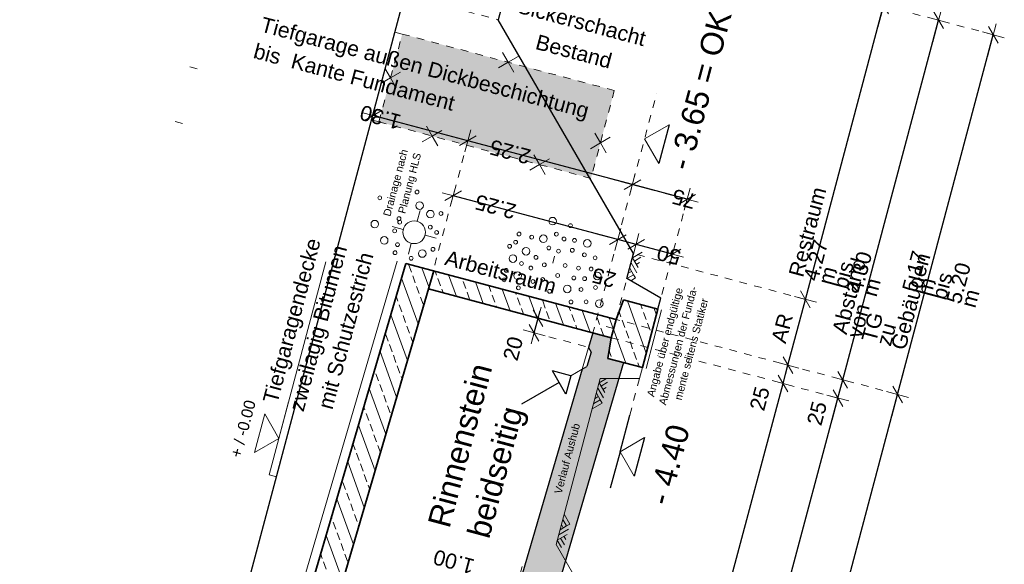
# Model space of a CAD drawing. Header units: metres. Extents: x 4462371 to 4462630, y 5328161 to 5328403.
# Tile 149 of 152: x 4462460 to 4462473, y 5328380 to 5328387. Entities that reach past the tile are written whole.
import ezdxf

# ---------------------------------------------------------------- set-up
doc = ezdxf.new("R2010")
doc.units = ezdxf.units.M
doc.header["$PDMODE"] = 65
for name, pattern in [('AUSGEZOGEN', [0]), ('PUNKT2_S9', [0.1, 0, -0.1]), ('VERDECKT2_S2', [0.15, 0.1, -0.05])]:
    doc.linetypes.add(name, pattern=pattern)
for name, color, linetype, lineweight in [('Maßlinie_Allgemein', 7, 'AUSGEZOGEN', 13), ('Schraffur', 7, 'AUSGEZOGEN', 158), ('Standard', 7, 'AUSGEZOGEN', 13)]:
    doc.layers.add(name, color=color, linetype=linetype, lineweight=lineweight)
doc.styles.add('ARIAL', font='ARIAL.TTF')
doc.dimstyles.new('_DIMSTYLE_14', dxfattribs={"dimtxt": 0.2, "dimasz": 0.3, "dimexe": 0, "dimexo": 0, "dimgap": 0.1, "dimtad": 2, "dimdec": 1, "dimlfac": 100, "dimrnd": 1, "dimzin": 4, "dimdsep": 46, "dimtxsty": 'ARIAL', "dimblk1": 'ALL_ML_STRICH', "dimblk2": 'ALL_ML_STRICH', "dimsah": 1, "dimcen": 0, "dimclrd": 7, "dimclre": 7, "dimclrt": 7, "dimadec": 0, "dimazin": 0, "dimtfac": 1, "dimtdec": 0, "dimtix": 1, "dimtmove": 2, "dimatfit": 3, "dimfxl": 0, "dimtvp": 1.2, "dimtzin": 0, "dimlwd": 0, "dimlwe": 13, "dimarcsym": 0})
doc.dimstyles.new('_DIMSTYLE_20', dxfattribs={"dimtxt": 0.2, "dimasz": 0.3, "dimexe": 0, "dimexo": 0, "dimgap": 0.1, "dimtad": 2, "dimdec": 1, "dimlfac": 100, "dimrnd": 0.5, "dimzin": 4, "dimdsep": 46, "dimtxsty": 'ARIAL', "dimblk1": 'ALL_ML_STRICH', "dimblk2": 'ALL_ML_STRICH', "dimsah": 1, "dimcen": 0, "dimclrd": 7, "dimclre": 7, "dimclrt": 7, "dimadec": 0, "dimazin": 0, "dimtfac": 1, "dimtdec": 0, "dimtix": 1, "dimtmove": 2, "dimatfit": 3, "dimfxl": 0, "dimtvp": 1.2, "dimtzin": 0, "dimlwd": 0, "dimlwe": 13, "dimarcsym": 0})
doc.dimstyles.new('_DIMSTYLE_21', dxfattribs={"dimtxt": 0.2, "dimasz": 0.3, "dimexe": 0, "dimexo": 0, "dimgap": 0.1, "dimtad": 2, "dimdec": 1, "dimlfac": 100, "dimrnd": 0.5, "dimzin": 4, "dimdsep": 46, "dimtxsty": 'ARIAL', "dimblk1": 'ALL_ML_STRICH', "dimblk2": 'ALL_ML_STRICH', "dimsah": 1, "dimcen": 0, "dimclrd": 7, "dimclre": 7, "dimclrt": 7, "dimadec": 0, "dimazin": 0, "dimtfac": 1, "dimtdec": 0, "dimtix": 1, "dimtmove": 2, "dimatfit": 3, "dimfxl": 0, "dimtzin": 0, "dimlwd": 0, "dimlwe": 13, "dimarcsym": 0})
doc.dimstyles.new('_DIMSTYLE_3', dxfattribs={"dimtxt": 0.2, "dimasz": 0.3, "dimexe": 0, "dimexo": 0, "dimgap": 0.1, "dimtad": 2, "dimrnd": 0.005, "dimzin": 4, "dimdsep": 46, "dimtxsty": 'ARIAL', "dimblk1": 'ALL_ML_STRICH', "dimblk2": 'ALL_ML_STRICH', "dimsah": 1, "dimcen": 0, "dimclrd": 7, "dimclre": 7, "dimclrt": 7, "dimadec": 0, "dimazin": 0, "dimtfac": 1, "dimtdec": 0, "dimtix": 1, "dimtmove": 2, "dimatfit": 3, "dimfxl": 0, "dimtzin": 0, "dimlwd": 0, "dimlwe": 13, "dimarcsym": 0})
doc.dimstyles.new('_DIMSTYLE_8', dxfattribs={"dimtxt": 0.2, "dimasz": 0.3, "dimexe": 0, "dimexo": 0, "dimgap": 0.1, "dimtad": 2, "dimdec": 3, "dimrnd": 0.005, "dimzin": 4, "dimdsep": 46, "dimtxsty": 'ARIAL', "dimblk1": 'ALL_ML_STRICH', "dimblk2": 'ALL_ML_STRICH', "dimsah": 1, "dimcen": 0, "dimclrd": 7, "dimclre": 7, "dimclrt": 7, "dimadec": 0, "dimazin": 0, "dimtfac": 1, "dimtdec": 0, "dimtix": 1, "dimtmove": 2, "dimatfit": 3, "dimfxl": 0, "dimtzin": 0, "dimlwd": 0, "dimlwe": 13, "dimarcsym": 0})
pattern_1 = [(110, (0, 0), (-0.281907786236, -0.102606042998), []), (110, (-0.14095, -0.0513), (-0.281907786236, -0.102606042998), [0.1, -0.05])]

# ---------------------------------------------------------------- blocks, each defined once
blk = doc.blocks.new('ALL_ML_STRICH')
at = {"color": 0, "linetype": 'ByBlock', "lineweight": -2}
for p, q in [((0, -0.5), (0, 0.5)), ((-1, 0), (0.5, 0)), ((-0.3, -0.3), (0.3, 0.3))]:
    blk.add_line(p, q, dxfattribs=at)
blk = doc.blocks.new('*D404')
at = {"layer": 'DEFPOINTS', "color": 7, "linetype": 'AUSGEZOGEN', "lineweight": 13}
for p in [(4462467.99, 5328383.012), (4462463.872, 5328367.551), (4462466.481, 5328366.856)]:
    blk.add_point(p, dxfattribs=at)
at = {"layer": 'Maßlinie_Allgemein', "color": 7, "linetype": 'AUSGEZOGEN', "lineweight": -2}
for p, q in [((4462466.481, 5328366.856), (4462470.599, 5328382.317)), ((4462470.599, 5328382.317), (4462470.599, 5328382.317)), ((4462466.481, 5328366.856), (4462466.481, 5328366.856))]:
    blk.add_line(p, q, dxfattribs=at)
at = {"layer": 'Maßlinie_Allgemein', "color": 7, "linetype": 'AUSGEZOGEN', "lineweight": 13, "xscale": 0.3, "yscale": 0.3, "zscale": 0.3}
for p, rotation in [((4462470.599, 5328382.317), 75.08618496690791), ((4462466.481, 5328366.856), 255.0861849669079)]:
    blk.add_blockref('ALL_ML_STRICH', p, dxfattribs=dict(at, rotation=rotation))
at = {"layer": 'Maßlinie_Allgemein', "color": 7, "linetype": 'AUSGEZOGEN', "lineweight": 13, "insert": (4462468.346, 5328374.645), "char_height": 0.2, "width": 1, "attachment_point": 5, "rotation": 75.0862, "style": 'ARIAL'}
blk.add_mtext('\\A1;{\\A1;{16.00\\H0.132000;\\S^ ;}}', dxfattribs=at)
blk = doc.blocks.new('*D405')
at = {"layer": 'DEFPOINTS', "color": 7, "linetype": 'AUSGEZOGEN', "lineweight": 13}
for p in [(4462468.055, 5328383.253), (4462467.99, 5328383.012), (4462470.599, 5328382.317)]:
    blk.add_point(p, dxfattribs=at)
at = {"layer": 'Maßlinie_Allgemein', "color": 7, "linetype": 'AUSGEZOGEN', "lineweight": -2}
for p, q in [((4462470.599, 5328382.317), (4462470.664, 5328382.558)), ((4462470.664, 5328382.558), (4462470.664, 5328382.558)), ((4462470.599, 5328382.317), (4462470.599, 5328382.317))]:
    blk.add_line(p, q, dxfattribs=at)
at = {"layer": 'Maßlinie_Allgemein', "color": 7, "linetype": 'AUSGEZOGEN', "lineweight": 13, "xscale": 0.3, "yscale": 0.3, "zscale": 0.3}
for p, rotation in [((4462470.664, 5328382.558), 75.08618496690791), ((4462470.599, 5328382.317), 255.0861849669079)]:
    blk.add_blockref('ALL_ML_STRICH', p, dxfattribs=dict(at, rotation=rotation))
at = {"layer": 'Maßlinie_Allgemein', "color": 7, "linetype": 'AUSGEZOGEN', "lineweight": 13, "insert": (4462470.323, 5328382.115), "char_height": 0.2, "width": 0.8, "attachment_point": 5, "rotation": 75.0862, "style": 'ARIAL'}
blk.add_mtext('\\A1;{\\A1;{25\\H0.132000;\\S^ ;}}', dxfattribs=at)
blk = doc.blocks.new('*D406')
at = {"layer": 'DEFPOINTS', "color": 7, "linetype": 'AUSGEZOGEN', "lineweight": 13}
for p in [(4462466.736, 5328388.691), (4462468.055, 5328383.253), (4462470.664, 5328382.558)]:
    blk.add_point(p, dxfattribs=at)
at = {"layer": 'Maßlinie_Allgemein', "color": 7, "linetype": 'AUSGEZOGEN', "lineweight": -2}
for p, q in [((4462470.664, 5328382.558), (4462471.929, 5328387.308)), ((4462471.929, 5328387.308), (4462471.929, 5328387.308)), ((4462470.664, 5328382.558), (4462470.664, 5328382.558))]:
    blk.add_line(p, q, dxfattribs=at)
at = {"layer": 'Maßlinie_Allgemein', "color": 7, "linetype": 'AUSGEZOGEN', "lineweight": 13, "xscale": 0.3, "yscale": 0.3, "zscale": 0.3}
for p, rotation in [((4462471.929, 5328387.308), 75.08618496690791), ((4462470.664, 5328382.558), 255.0861849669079)]:
    blk.add_blockref('ALL_ML_STRICH', p, dxfattribs=dict(at, rotation=rotation))
at = {"layer": 'Maßlinie_Allgemein', "color": 7, "linetype": 'AUSGEZOGEN', "lineweight": 13, "insert": (4462470.52, 5328383.197), "char_height": 0.2, "width": 0.01, "attachment_point": 1, "rotation": 75.0862, "line_spacing_factor": 0.60241, "style": 'ARIAL'}
blk.add_mtext('Abstand von TG zu Gebäuden', dxfattribs=at)
blk = doc.blocks.new('*D407')
at = {"layer": 'DEFPOINTS', "color": 7, "linetype": 'AUSGEZOGEN', "lineweight": 13}
for p in [(4462466.586, 5328383.179), (4462467.362, 5328383.179), (4462467.306, 5328382.987)]:
    blk.add_point(p, dxfattribs=at)
at = {"layer": 'Maßlinie_Allgemein', "color": 7, "linetype": 'AUSGEZOGEN', "lineweight": -2}
for p, q in [((4462466.586, 5328383.179), (4462466.638, 5328383.372)), ((4462466.638, 5328383.372), (4462466.638, 5328383.372)), ((4462466.586, 5328383.179), (4462466.586, 5328383.179))]:
    blk.add_line(p, q, dxfattribs=at)
at = {"layer": 'Maßlinie_Allgemein', "color": 7, "linetype": 'AUSGEZOGEN', "lineweight": 13, "xscale": 0.3, "yscale": 0.3, "zscale": 0.3}
for p, rotation in [((4462466.638, 5328383.372), 75.0861850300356), ((4462466.586, 5328383.179), 255.0861850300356)]:
    blk.add_blockref('ALL_ML_STRICH', p, dxfattribs=dict(at, rotation=rotation))
at = {"layer": 'Maßlinie_Allgemein', "color": 7, "linetype": 'AUSGEZOGEN', "lineweight": 13, "insert": (4462466.308, 5328382.971), "char_height": 0.2, "width": 0.8, "attachment_point": 5, "rotation": 75.0862, "style": 'ARIAL'}
blk.add_mtext('\\A1;{\\A1;{20\\H0.132000;\\S^ ;}}', dxfattribs=at)
blk = doc.blocks.new('*D432')
at = {"layer": 'DEFPOINTS', "color": 7, "linetype": 'AUSGEZOGEN', "lineweight": 13}
for p in [(4462467.354, 5328379.688), (4462467.161, 5328378.964), (4462466.124, 5328378.955)]:
    blk.add_point(p, dxfattribs=at)
at = {"layer": 'Maßlinie_Allgemein', "color": 7, "linetype": 'AUSGEZOGEN', "lineweight": -2}
for p, q in [((4462466.387, 5328379.946), (4462466.387, 5328379.946)), ((4462467.354, 5328379.688), (4462466.387, 5328379.946)), ((4462467.354, 5328379.688), (4462467.354, 5328379.688))]:
    blk.add_line(p, q, dxfattribs=at)
at = {"layer": 'Maßlinie_Allgemein', "color": 7, "linetype": 'AUSGEZOGEN', "lineweight": 13, "xscale": 0.3, "yscale": 0.3, "zscale": 0.3}
for p, rotation in [((4462466.387, 5328379.946), 165.0861896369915), ((4462467.354, 5328379.688), 345.0861896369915)]:
    blk.add_blockref('ALL_ML_STRICH', p, dxfattribs=dict(at, rotation=rotation))
at = {"layer": 'Maßlinie_Allgemein', "color": 7, "linetype": 'AUSGEZOGEN', "lineweight": 13, "insert": (4462465.525, 5328380.155), "char_height": 0.2, "width": 0.8, "attachment_point": 5, "rotation": 165.0862, "style": 'ARIAL'}
blk.add_mtext('\\A1;{\\A1;{1.00\\H0.132000;\\S^ ;}}', dxfattribs=at)
blk = doc.blocks.new('*D625')
at = {"layer": 'DEFPOINTS', "color": 7, "linetype": 'AUSGEZOGEN', "lineweight": 13}
for p in [(4462468.055, 5328383.253), (4462463.808, 5328367.309), (4462467.142, 5328366.421)]:
    blk.add_point(p, dxfattribs=at)
at = {"layer": 'Maßlinie_Allgemein', "color": 7, "linetype": 'AUSGEZOGEN', "lineweight": -2}
for p, q in [((4462467.142, 5328366.421), (4462471.388, 5328382.365)), ((4462471.388, 5328382.365), (4462471.388, 5328382.365)), ((4462467.142, 5328366.421), (4462467.142, 5328366.421))]:
    blk.add_line(p, q, dxfattribs=at)
at = {"layer": 'Maßlinie_Allgemein', "color": 7, "linetype": 'AUSGEZOGEN', "lineweight": 13, "xscale": 0.3, "yscale": 0.3, "zscale": 0.3}
for p, rotation in [((4462471.388, 5328382.365), 75.08618496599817), ((4462467.142, 5328366.421), 255.0861849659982)]:
    blk.add_blockref('ALL_ML_STRICH', p, dxfattribs=dict(at, rotation=rotation))
at = {"layer": 'Maßlinie_Allgemein', "color": 7, "linetype": 'AUSGEZOGEN', "lineweight": 13, "insert": (4462469.07, 5328374.452), "char_height": 0.2, "width": 1, "attachment_point": 5, "rotation": 75.0862, "style": 'ARIAL'}
blk.add_mtext('\\A1;{\\A1;{16.50\\H0.132000;\\S^ ;}}', dxfattribs=at)
blk = doc.blocks.new('*D626')
at = {"layer": 'DEFPOINTS', "color": 7, "linetype": 'AUSGEZOGEN', "lineweight": 13}
for p in [(4462466.736, 5328388.691), (4462468.055, 5328383.253), (4462471.388, 5328382.365)]:
    blk.add_point(p, dxfattribs=at)
at = {"layer": 'Maßlinie_Allgemein', "color": 7, "linetype": 'AUSGEZOGEN', "lineweight": -2}
for p, q in [((4462471.388, 5328382.365), (4462472.653, 5328387.115)), ((4462472.653, 5328387.115), (4462472.653, 5328387.115)), ((4462471.388, 5328382.365), (4462471.388, 5328382.365))]:
    blk.add_line(p, q, dxfattribs=at)
at = {"layer": 'Maßlinie_Allgemein', "color": 7, "linetype": 'AUSGEZOGEN', "lineweight": 13, "xscale": 0.3, "yscale": 0.3, "zscale": 0.3}
for p, rotation in [((4462472.653, 5328387.115), 75.08618496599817), ((4462471.388, 5328382.365), 255.0861849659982)]:
    blk.add_blockref('ALL_ML_STRICH', p, dxfattribs=dict(at, rotation=rotation))
at = {"layer": 'Maßlinie_Allgemein', "color": 7, "linetype": 'AUSGEZOGEN', "lineweight": 13, "insert": (4462471.444, 5328383.754), "char_height": 0.2, "width": 0.01, "attachment_point": 1, "rotation": 75.0862, "line_spacing_factor": 0.60241, "style": 'ARIAL'}
blk.add_mtext('5.17 m bis 5.20 m', dxfattribs=at)
blk = doc.blocks.new('*D635')
at = {"layer": 'DEFPOINTS', "color": 7, "linetype": 'AUSGEZOGEN', "lineweight": 13}
for p in [(4462467.604, 5328383.114), (4462467.816, 5328374.779), (4462467.816, 5328374.779)]:
    blk.add_point(p, dxfattribs=at)
at = {"layer": 'Maßlinie_Allgemein', "color": 7, "linetype": 'AUSGEZOGEN', "lineweight": -2}
for p, q in [((4462467.816, 5328374.779), (4462469.875, 5328382.51)), ((4462469.875, 5328382.51), (4462469.875, 5328382.51)), ((4462467.816, 5328374.779), (4462467.816, 5328374.779))]:
    blk.add_line(p, q, dxfattribs=at)
at = {"layer": 'Maßlinie_Allgemein', "color": 7, "linetype": 'AUSGEZOGEN', "lineweight": 13, "xscale": 0.3, "yscale": 0.3, "zscale": 0.3}
for p, rotation in [((4462469.875, 5328382.51), 75.08618496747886), ((4462467.816, 5328374.779), 255.0861849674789)]:
    blk.add_blockref('ALL_ML_STRICH', p, dxfattribs=dict(at, rotation=rotation))
at = {"layer": 'Maßlinie_Allgemein', "color": 7, "linetype": 'AUSGEZOGEN', "lineweight": 13, "insert": (4462468.652, 5328378.711), "char_height": 0.2, "width": 0.8, "attachment_point": 5, "rotation": 75.0862, "style": 'ARIAL'}
blk.add_mtext('\\A1;{\\A1;{8.00\\H0.132000;\\S^ ;}}', dxfattribs=at)
blk = doc.blocks.new('*D636')
at = {"layer": 'DEFPOINTS', "color": 7, "linetype": 'AUSGEZOGEN', "lineweight": 13}
for p in [(4462467.668, 5328383.356), (4462467.604, 5328383.114), (4462469.875, 5328382.51)]:
    blk.add_point(p, dxfattribs=at)
at = {"layer": 'Maßlinie_Allgemein', "color": 7, "linetype": 'AUSGEZOGEN', "lineweight": -2}
for p, q in [((4462469.875, 5328382.51), (4462469.939, 5328382.751)), ((4462469.939, 5328382.751), (4462469.939, 5328382.751)), ((4462469.875, 5328382.51), (4462469.875, 5328382.51))]:
    blk.add_line(p, q, dxfattribs=at)
at = {"layer": 'Maßlinie_Allgemein', "color": 7, "linetype": 'AUSGEZOGEN', "lineweight": 13, "xscale": 0.3, "yscale": 0.3, "zscale": 0.3}
for p, rotation in [((4462469.939, 5328382.751), 75.08618496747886), ((4462469.875, 5328382.51), 255.0861849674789)]:
    blk.add_blockref('ALL_ML_STRICH', p, dxfattribs=dict(at, rotation=rotation))
at = {"layer": 'Maßlinie_Allgemein', "color": 7, "linetype": 'AUSGEZOGEN', "lineweight": 13, "insert": (4462469.567, 5328382.31), "char_height": 0.2, "width": 0.8, "attachment_point": 5, "rotation": 75.0862, "style": 'ARIAL'}
blk.add_mtext('\\A1;{\\A1;{25\\H0.132000;\\S^ ;}}', dxfattribs=at)
blk = doc.blocks.new('*D637')
at = {"layer": 'DEFPOINTS', "color": 7, "linetype": 'AUSGEZOGEN', "lineweight": 13}
for p in [(4462467.9, 5328384.226), (4462467.668, 5328383.356), (4462469.939, 5328382.751)]:
    blk.add_point(p, dxfattribs=at)
at = {"layer": 'Maßlinie_Allgemein', "color": 7, "linetype": 'AUSGEZOGEN', "lineweight": -2}
for p, q in [((4462469.939, 5328382.751), (4462470.171, 5328383.621)), ((4462470.171, 5328383.621), (4462470.171, 5328383.621)), ((4462469.939, 5328382.751), (4462469.939, 5328382.751))]:
    blk.add_line(p, q, dxfattribs=at)
at = {"layer": 'Maßlinie_Allgemein', "color": 7, "linetype": 'AUSGEZOGEN', "lineweight": 13, "xscale": 0.3, "yscale": 0.3, "zscale": 0.3}
for p, rotation in [((4462470.171, 5328383.621), 75.08618496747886), ((4462469.939, 5328382.751), 255.0861849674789)]:
    blk.add_blockref('ALL_ML_STRICH', p, dxfattribs=dict(at, rotation=rotation))
at = {"layer": 'Maßlinie_Allgemein', "color": 7, "linetype": 'AUSGEZOGEN', "lineweight": 13, "insert": (4462469.715, 5328383.078), "char_height": 0.2, "width": 0.01, "attachment_point": 1, "rotation": 75.0862, "line_spacing_factor": 0.60241, "style": 'ARIAL'}
blk.add_mtext('AR', dxfattribs=at)
blk = doc.blocks.new('*D638')
at = {"layer": 'DEFPOINTS', "color": 7, "linetype": 'AUSGEZOGEN', "lineweight": 13}
for p in [(4462466.736, 5328388.691), (4462467.9, 5328384.226), (4462470.171, 5328383.621)]:
    blk.add_point(p, dxfattribs=at)
at = {"layer": 'Maßlinie_Allgemein', "color": 7, "linetype": 'AUSGEZOGEN', "lineweight": -2}
for p, q in [((4462470.171, 5328383.621), (4462471.204, 5328387.501)), ((4462471.204, 5328387.501), (4462471.204, 5328387.501)), ((4462470.171, 5328383.621), (4462470.171, 5328383.621))]:
    blk.add_line(p, q, dxfattribs=at)
at = {"layer": 'Maßlinie_Allgemein', "color": 7, "linetype": 'AUSGEZOGEN', "lineweight": 13, "xscale": 0.3, "yscale": 0.3, "zscale": 0.3}
for p, rotation in [((4462471.204, 5328387.501), 75.08618496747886), ((4462470.171, 5328383.621), 255.0861849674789)]:
    blk.add_blockref('ALL_ML_STRICH', p, dxfattribs=dict(at, rotation=rotation))
at = {"layer": 'Maßlinie_Allgemein', "color": 7, "linetype": 'AUSGEZOGEN', "lineweight": 13, "insert": (4462469.945, 5328383.952), "char_height": 0.2, "width": 0.01, "attachment_point": 1, "rotation": 75.0862, "line_spacing_factor": 0.60241, "style": 'ARIAL'}
blk.add_mtext('Restraum 4.27 m bis 4.30 m', dxfattribs=at)
blk = doc.blocks.new('*D692')
at = {"layer": 'DEFPOINTS', "color": 7, "linetype": 'AUSGEZOGEN', "lineweight": 13}
for p in [(4462468.415, 5328384.218), (4462467.604, 5328383.114), (4462468.016, 5328382.72)]:
    blk.add_point(p, dxfattribs=at)
at = {"layer": 'Maßlinie_Allgemein', "color": 7, "linetype": 'AUSGEZOGEN', "lineweight": -2}
for p, q in [((4462467.932, 5328384.347), (4462467.932, 5328384.347)), ((4462468.415, 5328384.218), (4462467.932, 5328384.347)), ((4462468.415, 5328384.218), (4462468.415, 5328384.218))]:
    blk.add_line(p, q, dxfattribs=at)
at = {"layer": 'Maßlinie_Allgemein', "color": 7, "linetype": 'AUSGEZOGEN', "lineweight": 13, "xscale": 0.3, "yscale": 0.3, "zscale": 0.3}
for p, rotation in [((4462467.932, 5328384.347), 165.0861852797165), ((4462468.415, 5328384.218), 345.0861852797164)]:
    blk.add_blockref('ALL_ML_STRICH', p, dxfattribs=dict(at, rotation=rotation))
at = {"layer": 'Maßlinie_Allgemein', "color": 7, "linetype": 'AUSGEZOGEN', "lineweight": 13, "insert": (4462468.366, 5328384.207), "char_height": 0.2, "width": 0.8, "attachment_point": 5, "rotation": 165.0862, "style": 'ARIAL'}
blk.add_mtext('\\A1;{\\A1;{50\\H0.132000;\\S^ ;}}', dxfattribs=at)
blk = doc.blocks.new('*D693')
at = {"layer": 'DEFPOINTS', "color": 7, "linetype": 'AUSGEZOGEN', "lineweight": 13}
for p in [(4462467.932, 5328384.347), (4462467.362, 5328383.179), (4462467.604, 5328383.114)]:
    blk.add_point(p, dxfattribs=at)
at = {"layer": 'Maßlinie_Allgemein', "color": 7, "linetype": 'AUSGEZOGEN', "lineweight": -2}
for p, q in [((4462467.691, 5328384.411), (4462467.691, 5328384.411)), ((4462467.932, 5328384.347), (4462467.691, 5328384.411)), ((4462467.932, 5328384.347), (4462467.932, 5328384.347))]:
    blk.add_line(p, q, dxfattribs=at)
at = {"layer": 'Maßlinie_Allgemein', "color": 7, "linetype": 'AUSGEZOGEN', "lineweight": 13, "xscale": 0.3, "yscale": 0.3, "zscale": 0.3}
for p, rotation in [((4462467.691, 5328384.411), 165.0861852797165), ((4462467.932, 5328384.347), 345.0861852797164)]:
    blk.add_blockref('ALL_ML_STRICH', p, dxfattribs=dict(at, rotation=rotation))
at = {"layer": 'Maßlinie_Allgemein', "color": 7, "linetype": 'AUSGEZOGEN', "lineweight": 13, "insert": (4462467.508, 5328383.908), "char_height": 0.2, "width": 0.8, "attachment_point": 5, "rotation": 165.0862, "style": 'ARIAL'}
blk.add_mtext('\\A1;{\\A1;{25\\H0.132000;\\S^ ;}}', dxfattribs=at)
blk = doc.blocks.new('*D694')
at = {"layer": 'DEFPOINTS', "color": 7, "linetype": 'AUSGEZOGEN', "lineweight": 13}
for p in [(4462467.691, 5328384.411), (4462465.188, 5328383.758), (4462467.362, 5328383.179)]:
    blk.add_point(p, dxfattribs=at)
at = {"layer": 'Maßlinie_Allgemein', "color": 7, "linetype": 'AUSGEZOGEN', "lineweight": -2}
for p, q in [((4462465.516, 5328384.99), (4462465.516, 5328384.99)), ((4462467.691, 5328384.411), (4462465.516, 5328384.99)), ((4462467.691, 5328384.411), (4462467.691, 5328384.411))]:
    blk.add_line(p, q, dxfattribs=at)
at = {"layer": 'Maßlinie_Allgemein', "color": 7, "linetype": 'AUSGEZOGEN', "lineweight": 13, "xscale": 0.3, "yscale": 0.3, "zscale": 0.3}
for p, rotation in [((4462465.516, 5328384.99), 165.0861852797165), ((4462467.691, 5328384.411), 345.0861852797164)]:
    blk.add_blockref('ALL_ML_STRICH', p, dxfattribs=dict(at, rotation=rotation))
at = {"layer": 'Maßlinie_Allgemein', "color": 7, "linetype": 'AUSGEZOGEN', "lineweight": 13, "insert": (4462466.076, 5328384.844), "char_height": 0.2, "width": 0.8, "attachment_point": 5, "rotation": 165.0862, "style": 'ARIAL'}
blk.add_mtext('\\A1;{\\A1;{2.25\\H0.132000;\\S^ ;}}', dxfattribs=at)
blk = doc.blocks.new('*D695')
at = {"layer": 'DEFPOINTS', "color": 7, "linetype": 'AUSGEZOGEN', "lineweight": 13}
for p in [(4462468.608, 5328384.943), (4462467.362, 5328383.179), (4462468.016, 5328382.72)]:
    blk.add_point(p, dxfattribs=at)
at = {"layer": 'Maßlinie_Allgemein', "color": 7, "linetype": 'AUSGEZOGEN', "lineweight": -2}
for p, q in [((4462467.884, 5328385.136), (4462467.884, 5328385.136)), ((4462468.608, 5328384.943), (4462467.884, 5328385.136)), ((4462468.608, 5328384.943), (4462468.608, 5328384.943))]:
    blk.add_line(p, q, dxfattribs=at)
at = {"layer": 'Maßlinie_Allgemein', "color": 7, "linetype": 'AUSGEZOGEN', "lineweight": 13, "xscale": 0.3, "yscale": 0.3, "zscale": 0.3}
for p, rotation in [((4462467.884, 5328385.136), 165.086185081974), ((4462468.608, 5328384.943), 345.086185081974)]:
    blk.add_blockref('ALL_ML_STRICH', p, dxfattribs=dict(at, rotation=rotation))
at = {"layer": 'Maßlinie_Allgemein', "color": 7, "linetype": 'AUSGEZOGEN', "lineweight": 13, "insert": (4462468.566, 5328384.948), "char_height": 0.2, "width": 0.8, "attachment_point": 5, "rotation": 165.0862, "style": 'ARIAL'}
blk.add_mtext('\\A1;{\\A1;{75\\H0.132000;\\S^ ;}}', dxfattribs=at)
blk = doc.blocks.new('*D696')
at = {"layer": 'DEFPOINTS', "color": 7, "linetype": 'AUSGEZOGEN', "lineweight": 13}
for p in [(4462467.884, 5328385.136), (4462465.188, 5328383.758), (4462467.362, 5328383.179)]:
    blk.add_point(p, dxfattribs=at)
at = {"layer": 'Maßlinie_Allgemein', "color": 7, "linetype": 'AUSGEZOGEN', "lineweight": -2}
for p, q in [((4462465.709, 5328385.715), (4462465.709, 5328385.715)), ((4462467.884, 5328385.136), (4462465.709, 5328385.715)), ((4462467.884, 5328385.136), (4462467.884, 5328385.136))]:
    blk.add_line(p, q, dxfattribs=at)
at = {"layer": 'Maßlinie_Allgemein', "color": 7, "linetype": 'AUSGEZOGEN', "lineweight": 13, "xscale": 0.3, "yscale": 0.3, "zscale": 0.3}
for p, rotation in [((4462465.709, 5328385.715), 165.086185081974), ((4462467.884, 5328385.136), 345.086185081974)]:
    blk.add_blockref('ALL_ML_STRICH', p, dxfattribs=dict(at, rotation=rotation))
at = {"layer": 'Maßlinie_Allgemein', "color": 7, "linetype": 'AUSGEZOGEN', "lineweight": 13, "insert": (4462466.269, 5328385.569), "char_height": 0.2, "width": 0.8, "attachment_point": 5, "rotation": 165.0862, "style": 'ARIAL'}
blk.add_mtext('\\A1;{\\A1;{2.25\\H0.132000;\\S^ ;}}', dxfattribs=at)
blk = doc.blocks.new('*D697')
at = {"layer": 'DEFPOINTS', "color": 7, "linetype": 'AUSGEZOGEN', "lineweight": 13}
for p in [(4462465.709, 5328385.715), (4462465.188, 5328383.758), (4462461.873, 5328376.362)]:
    blk.add_point(p, dxfattribs=at)
at = {"layer": 'Maßlinie_Allgemein', "color": 7, "linetype": 'AUSGEZOGEN', "lineweight": -2}
for p, q in [((4462464.453, 5328386.049), (4462464.453, 5328386.049)), ((4462465.709, 5328385.715), (4462464.453, 5328386.049)), ((4462465.709, 5328385.715), (4462465.709, 5328385.715))]:
    blk.add_line(p, q, dxfattribs=at)
at = {"layer": 'Maßlinie_Allgemein', "color": 7, "linetype": 'AUSGEZOGEN', "lineweight": 13, "xscale": 0.3, "yscale": 0.3, "zscale": 0.3}
for p, rotation in [((4462464.453, 5328386.049), 165.086185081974), ((4462465.709, 5328385.715), 345.086185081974)]:
    blk.add_blockref('ALL_ML_STRICH', p, dxfattribs=dict(at, rotation=rotation))
at = {"layer": 'Maßlinie_Allgemein', "color": 7, "linetype": 'AUSGEZOGEN', "lineweight": 13, "insert": (4462464.555, 5328386.026), "char_height": 0.2, "width": 0.8, "attachment_point": 5, "rotation": 165.0862, "style": 'ARIAL'}
blk.add_mtext('\\A1;{\\A1;{1.30\\H0.132000;\\S^ ;}}', dxfattribs=at)
blk = doc.blocks.new('COMPLEXOBJECT_95')
at = {"layer": 'Standard', "color": 7, "linetype": 'AUSGEZOGEN', "lineweight": 13}
for q in [(4462466.169, 5328386.882), (4462466.374, 5328386.827), (4462466.114, 5328386.677), (4462466.319, 5328386.622)]:
    blk.add_line((4462466.244, 5328386.752), q, dxfattribs=at)
blk = doc.blocks.new('COMPLEXOBJECT_96')
at = {"layer": 'Standard', "color": 7, "linetype": 'AUSGEZOGEN', "lineweight": 13}
for q in [(4462464.613, 5328386.675), (4462464.559, 5328386.47), (4462464.818, 5328386.621), (4462464.764, 5328386.416)]:
    blk.add_line((4462464.689, 5328386.545), q, dxfattribs=at)
blk = doc.blocks.new('COMPLEXOBJECT_97')
at = {"layer": 'Standard', "color": 7, "linetype": 'AUSGEZOGEN', "lineweight": 13}
for q in [(4462465.163, 5328385.908), (4462465.108, 5328385.703), (4462465.368, 5328385.853), (4462465.313, 5328385.648)]:
    blk.add_line((4462465.238, 5328385.778), q, dxfattribs=at)
blk = doc.blocks.new('COMPLEXOBJECT_98')
at = {"layer": 'Standard', "color": 7, "linetype": 'AUSGEZOGEN', "lineweight": 13}
for q in [(4462467.386, 5328385.816), (4462467.591, 5328385.762), (4462467.331, 5328385.611), (4462467.536, 5328385.557)]:
    blk.add_line((4462467.461, 5328385.687), q, dxfattribs=at)
blk = doc.blocks.new('COMPLEXOBJECT_99')
at = {"layer": 'Standard', "color": 7, "linetype": 'AUSGEZOGEN', "lineweight": 13}
for q in [(4462466.583, 5328385.53), (4462466.788, 5328385.475), (4462466.528, 5328385.325), (4462466.733, 5328385.27)]:
    blk.add_line((4462466.658, 5328385.4), q, dxfattribs=at)

msp = doc.modelspace()

# ---------------------------------------------------------------- hatches: boundary and pattern name
at = {"layer": 'Schraffur', "linetype": 'AUSGEZOGEN', "lineweight": 18}
h = msp.add_hatch(dxfattribs=at)
h.set_pattern_fill('SCHRAFFUR_7', scale=0.1, angle=65, style=0, pattern_type=2)
h.set_pattern_definition(pattern_1)
h.paths.add_polyline_path([(4462460.64482, 5328368.15148), (4462461.01202, 5328368.05368), (4462462.93598, 5328376.07886), (4462465.25855, 5328383.99786), (4462464.89135, 5328384.09566), (4462462.56878, 5328376.17665)], flags=0)
h = msp.add_hatch(dxfattribs=at)
h.set_pattern_fill('SCHRAFFUR_7', scale=0.1, angle=65, style=0, pattern_type=2)
h.set_pattern_definition(pattern_1)
h.paths.add_polyline_path([(4462468.22231, 5328383.49309), (4462467.76572, 5328383.6147), (4462467.66837, 5328383.35604), (4462465.25855, 5328383.99786), (4462465.18817, 5328383.75789), (4462467.60403, 5328383.11446), (4462467.55983, 5328382.84165), (4462468.01641, 5328382.72004)], flags=0)
at = {"layer": 'Standard', "linetype": 'AUSGEZOGEN', "lineweight": 13}
msp.add_hatch(color=255, dxfattribs=at).paths.add_polyline_path([(4462466.24421, 5328386.75197), (4462464.84305, 5328387.12515), (4462464.68863, 5328386.54536), (4462464.53421, 5328385.96557), (4462465.23774, 5328385.77819), (4462466.6579, 5328385.39995), (4462467.33652, 5328385.21921), (4462467.46099, 5328385.68651), (4462467.64273, 5328386.36891), (4462467.63966, 5328386.3803)])
at = {"layer": 'Standard', "linetype": 'AUSGEZOGEN', "lineweight": 18}
msp.add_hatch(color=254, dxfattribs=at).paths.add_polyline_path([(4462466.12368, 5328378.95535), (4462466.60698, 5328378.82663), (4462467.76827, 5328382.78613), (4462467.55983, 5328382.84165), (4462467.60403, 5328383.11446), (4462467.36238, 5328383.17882), (4462467.30607, 5328382.98685), (4462467.33998, 5328382.9248), (4462467.28369, 5328382.73288), (4462467.22164, 5328382.69897)])

# ---------------------------------------------------------------- linework, layer by layer
at = {"layer": 'Standard', "color": 7, "linetype": 'AUSGEZOGEN', "lineweight": 25}
for p, q in [((4462459.78827, 5328368.53484), (4462465.26115, 5328389.08351)), ((4462466.49417, 5328388.75511), (4462466.11049, 5328387.31452)), ((4462467.9, 5328384.22572), (4462466.11049, 5328387.31452)), ((4462468.36888, 5328385.92754), (4462468.23239, 5328385.41508)), ((4462467.81224, 5328383.89618), (4462467.9, 5328384.22572)), ((4462468.26091, 5328383.63804), (4462467.81224, 5328383.89618)), ((4462468.22231, 5328383.49309), (4462468.26091, 5328383.63804)), ((4462467.36238, 5328383.17882), (4462467.30607, 5328382.98685)), ((4462467.33998, 5328382.9248), (4462467.28369, 5328382.73288)), ((4462467.30607, 5328382.98685), (4462467.33998, 5328382.9248)), ((4462467.76827, 5328382.78613), (4462465.5935, 5328375.37106)), ((4462467.22164, 5328382.69897), (4462465.11019, 5328375.49978)), ((4462467.06868, 5328382.61035), (4462466.82711, 5328382.67469)), ((4462467.00434, 5328382.36877), (4462466.82711, 5328382.67469)), ((4462467.06868, 5328382.61035), (4462467.00434, 5328382.36877)), ((4462467.22164, 5328382.69897), (4462467.28369, 5328382.73288)), ((4462466.91572, 5328382.52173), (4462466.41973, 5328382.23438)), ((4462467.72044, 5328381.60878), (4462467.84913, 5328382.09194)), ((4462468.04492, 5328381.79677), (4462467.90843, 5328381.2843)), ((4462467.72044, 5328381.60878), (4462467.59176, 5328381.12562))]:
    msp.add_line(p, q, dxfattribs=at)
at = {"layer": 'Standard', "color": 7, "linetype": 'VERDECKT2_S2', "lineweight": 18}
for p, q in [((4462472.65335, 5328387.11469), (4462466.73575, 5328388.69077)), ((4462464.15273, 5328387.83594), (4462466.11049, 5328387.31452)), ((4462464.53421, 5328385.96557), (4462464.84305, 5328387.12515)), ((4462464.84305, 5328387.12515), (4462467.64536, 5328386.37879)), ((4462467.64536, 5328386.37879), (4462467.33652, 5328385.21921)), ((4462467.69052, 5328384.41087), (4462468.20525, 5328386.3435)), ((4462467.33652, 5328385.21921), (4462464.53421, 5328385.96557)), ((4462465.70934, 5328385.71468), (4462465.18817, 5328383.75789)), ((4462468.60836, 5328384.94256), (4462468.26091, 5328383.63804)), ((4462467.69052, 5328384.41087), (4462467.36238, 5328383.17882)), ((4462470.17056, 5328383.62099), (4462467.9, 5328384.22572)), ((4462467.66837, 5328383.35604), (4462467.81224, 5328383.89618)), ((4462471.3884, 5328382.36526), (4462467.66837, 5328383.35604)), ((4462466.58617, 5328383.17858), (4462467.30607, 5328382.98685)), ((4462470.59932, 5328382.3167), (4462467.60403, 5328383.11446)), ((4462467.97781, 5328382.57509), (4462467.84913, 5328382.09194))]:
    msp.add_line(p, q, dxfattribs=at)
at = {"layer": 'Standard', "color": 7, "linetype": 'VERDECKT2_S2', "lineweight": 13}
for p, q in [((4462464.84305, 5328387.12515), (4462464.74642, 5328387.15088)), ((4462464.53421, 5328385.96557), (4462464.43758, 5328385.99131)), ((4462466.83067, 5328384.09658), (4462466.8564, 5328384.19321)), ((4462463.08486, 5328381.3009), (4462463.1815, 5328381.27516))]:
    msp.add_line(p, q, dxfattribs=at)
at = {"layer": 'Standard', "color": 7, "linetype": 'PUNKT2_S9', "lineweight": 13}
msp.add_line((4462462.13387, 5328386.66696), (4462462.03724, 5328386.6927), dxfattribs=at)
at = {"layer": 'Standard', "color": 52, "linetype": 'AUSGEZOGEN', "lineweight": 13}
for p, q in [((4462461.94085, 5328385.94223), (4462461.84422, 5328385.96796)), ((4462463.02556, 5328382.10853), (4462462.88907, 5328381.59607)), ((4462463.21355, 5328381.78405), (4462463.02556, 5328382.10853)), ((4462463.21355, 5328381.78405), (4462462.88907, 5328381.59607))]:
    msp.add_line(p, q, dxfattribs=at)
at = {"layer": 'Standard', "color": 7, "linetype": 'AUSGEZOGEN', "lineweight": 13}
for p, q in [((4462468.0444, 5328385.73955), (4462468.36888, 5328385.92754)), ((4462468.0444, 5328385.73955), (4462468.23239, 5328385.41508)), ((4462467.88503, 5328384.1695), (4462468.01482, 5328384.24469)), ((4462467.96023, 5328384.03971), (4462467.88503, 5328384.1695)), ((4462467.99662, 5328384.17637), (4462467.91009, 5328384.12624)), ((4462463.83523, 5328384.11824), (4462463.08486, 5328381.3009)), ((4462467.86683, 5328384.10117), (4462467.94203, 5328383.97138)), ((4462467.97842, 5328384.10804), (4462467.93516, 5328384.08297)), ((4462467.81224, 5328383.89618), (4462467.89876, 5328383.94631)), ((4462467.8737, 5328383.98958), (4462467.83043, 5328383.96451)), ((4462467.89876, 5328383.94631), (4462467.84863, 5328384.03284)), ((4462467.89876, 5328383.94631), (4462467.92383, 5328383.90305)), ((4462467.92383, 5328383.90305), (4462467.86228, 5328383.86739)), ((4462468.27062, 5328383.48022), (4462468.06473, 5328382.70717)), ((4462467.6362, 5328383.23525), (4462467.53957, 5328383.26099)), ((4462467.30607, 5328382.98685), (4462467.22164, 5328382.69897)), ((4462467.22164, 5328382.69897), (4462467.06868, 5328382.61035)), ((4462467.4452, 5328382.51809), (4462467.54246, 5328382.57444)), ((4462467.52039, 5328382.3883), (4462467.4452, 5328382.51809)), ((4462467.55679, 5328382.52496), (4462467.47026, 5328382.47483)), ((4462467.45893, 5328382.29491), (4462467.4088, 5328382.38144)), ((4462467.427, 5328382.44976), (4462467.50219, 5328382.31997)), ((4462467.53859, 5328382.45663), (4462467.49533, 5328382.43157)), ((4462463.21355, 5328381.78405), (4462463.34223, 5328382.26721)), ((4462467.484, 5328382.25164), (4462467.35421, 5328382.17645)), ((4462467.3724, 5328382.24478), (4462467.45893, 5328382.29491)), ((4462467.43387, 5328382.33817), (4462467.3906, 5328382.31311)), ((4462467.45893, 5328382.29491), (4462467.484, 5328382.25164)), ((4462467.72044, 5328381.60878), (4462468.04492, 5328381.79677)), ((4462467.72044, 5328381.60878), (4462467.90843, 5328381.2843)), ((4462466.96467, 5328380.71387), (4462467.0148, 5328380.62735)), ((4462467.05806, 5328380.65241), (4462466.98287, 5328380.7822)), ((4462466.91007, 5328380.50889), (4462467.03986, 5328380.58408)), ((4462467.0148, 5328380.62735), (4462466.92827, 5328380.57722)), ((4462466.97153, 5328380.60228), (4462466.94647, 5328380.64555)), ((4462467.0148, 5328380.62735), (4462467.05806, 5328380.65241)), ((4462467.02166, 5328380.51575), (4462466.89187, 5328380.44056)), ((4462466.89187, 5328380.44056), (4462466.94822, 5328380.3433)), ((4462466.98527, 5328380.3791), (4462466.93514, 5328380.46562)), ((4462467.00347, 5328380.44743), (4462466.9784, 5328380.49069))]:
    msp.add_line(p, q, dxfattribs=at)
at = {"layer": 'Standard', "color": 7, "linetype": 'AUSGEZOGEN', "lineweight": 18}
for p, q in [((4462465.03934, 5328384.65129), (4462465.07794, 5328384.79624)), ((4462464.71084, 5328384.58356), (4462464.85579, 5328384.54495)), ((4462465.14568, 5328384.46774), (4462465.29063, 5328384.42914)), ((4462464.96213, 5328384.3614), (4462464.92353, 5328384.21645)), ((4462464.77525, 5328384.12659), (4462462.45268, 5328376.20758)), ((4462468.01641, 5328382.72004), (4462467.97781, 5328382.57509)), ((4462467.46017, 5328382.57432), (4462466.8769, 5328380.38434)), ((4462467.97781, 5328382.57509), (4462467.46017, 5328382.57432)), ((4462467.33057, 5328379.60128), (4462466.8769, 5328380.38434))]:
    msp.add_line(p, q, dxfattribs=at)
at = {"layer": 'Standard', "color": 7, "linetype": 'AUSGEZOGEN', "lineweight": 35}
for p, q in [((4462464.89135, 5328384.09566), (4462462.56878, 5328376.17665)), ((4462467.66837, 5328383.35604), (4462464.89135, 5328384.09566)), ((4462465.25855, 5328383.99786), (4462462.93598, 5328376.07886)), ((4462467.60403, 5328383.11446), (4462465.18817, 5328383.75789)), ((4462467.66837, 5328383.35604), (4462467.76572, 5328383.6147)), ((4462467.76572, 5328383.6147), (4462468.22231, 5328383.49309)), ((4462468.22231, 5328383.49309), (4462468.01641, 5328382.72004)), ((4462467.60403, 5328383.11446), (4462467.66837, 5328383.35604)), ((4462468.05487, 5328383.2531), (4462468.05474, 5328383.25313)), ((4462467.60403, 5328383.11446), (4462467.55983, 5328382.84165)), ((4462468.01641, 5328382.72004), (4462467.55983, 5328382.84165))]:
    msp.add_line(p, q, dxfattribs=at)
at = {"layer": 'Standard', "color": 7, "linetype": 'AUSGEZOGEN', "lineweight": 13}
for centre, radius in [((4462464.54604, 5328384.96106), 0.025), ((4462465.0382, 5328385.03854), 0.025), ((4462465.07241, 5328384.85942), 0.05), ((4462464.79955, 5328384.68725), 0.025), ((4462465.21493, 5328384.74619), 0.05), ((4462465.35479, 5328384.75473), 0.025), ((4462466.82924, 5328384.65365), 0.05), ((4462464.48021, 5328384.61422), 0.05), ((4462464.80944, 5328384.63927), 0.025), ((4462465.21388, 5328384.57463), 0.025), ((4462467.06634, 5328384.59497), 0.025), ((4462464.60458, 5328384.39957), 0.05), ((4462464.74287, 5328384.52552), 0.025), ((4462465.2973, 5328384.50481), 0.025), ((4462466.38666, 5328384.48348), 0.025), ((4462466.55366, 5328384.44269), 0.025), ((4462466.70743, 5328384.42218), 0.05), ((4462466.87955, 5328384.48146), 0.025), ((4462466.98077, 5328384.4187), 0.025), ((4462464.78047, 5328384.34322), 0.025), ((4462465.24925, 5328384.28184), 0.025), ((4462466.26207, 5328384.322), 0.025), ((4462466.34106, 5328384.37504), 0.025), ((4462466.47948, 5328384.25625), 0.05), ((4462466.77979, 5328384.30003), 0.025), ((4462467.11945, 5328384.39967), 0.025), ((4462467.2872, 5328384.36025), 0.05), ((4462464.74748, 5328384.23639), 0.025), ((4462464.96156, 5328384.1635), 0.025), ((4462465.10733, 5328384.22582), 0.05), ((4462466.30484, 5328384.15847), 0.05), ((4462466.61012, 5328384.17524), 0.025), ((4462466.90705, 5328384.25719), 0.025), ((4462467.09016, 5328384.26842), 0.025), ((4462467.24967, 5328384.20843), 0.025), ((4462467.39113, 5328384.16852), 0.025), ((4462466.41895, 5328384.09413), 0.025), ((4462466.54326, 5328384.03449), 0.025), ((4462466.71996, 5328384.07627), 0.025), ((4462466.99621, 5328384.0673), 0.025), ((4462467.17268, 5328384.03242), 0.025), ((4462467.33855, 5328384.02149), 0.025), ((4462466.21628, 5328384.00497), 0.025), ((4462466.36806, 5328383.93229), 0.05), ((4462466.69792, 5328383.88347), 0.025), ((4462466.89671, 5328383.93631), 0.025), ((4462467.11013, 5328383.9037), 0.025), ((4462467.2529, 5328383.89394), 0.025), ((4462467.41942, 5328383.92961), 0.05), ((4462466.1895, 5328383.87755), 0.025), ((4462466.37779, 5328383.77301), 0.025), ((4462466.57013, 5328383.85712), 0.025), ((4462467.02271, 5328383.7585), 0.05), ((4462467.39668, 5328383.77788), 0.025), ((4462466.79041, 5328383.72688), 0.025), ((4462467.20596, 5328383.7504), 0.025), ((4462467.07292, 5328383.58678), 0.025), ((4462467.27214, 5328383.58739), 0.025), ((4462467.4457, 5328383.56476), 0.05)]:
    msp.add_circle(centre, radius, dxfattribs=at)
at = {"layer": 'Standard', "color": 7, "linetype": 'AUSGEZOGEN', "lineweight": 18}
msp.add_circle((4462465.00073, 5328384.50635), 0.15, dxfattribs=at)

# ---------------------------------------------------------------- block references
at = {"layer": 'Standard', "color": 7, "linetype": 'AUSGEZOGEN', "lineweight": 13}
for name in ['COMPLEXOBJECT_95', 'COMPLEXOBJECT_96', 'COMPLEXOBJECT_97', 'COMPLEXOBJECT_98', 'COMPLEXOBJECT_99']:
    msp.add_blockref(name, (0, 0), dxfattribs=at)

# ---------------------------------------------------------------- texts
at = {"layer": 'Standard', "color": 7, "linetype": 'AUSGEZOGEN', "lineweight": 18, "style": 'ARIAL'}
for s, insert, char_height, width, attachment_point, rotation in [('\\W1.00;-\\~3.65\\~=\\~OK\\~Pflaster', (4462468.6479, 5328385.30441), 0.3, 3.8450569, 7, 75.086185), ('\\W1.00;Arbeitsraum', (4462466.89818, 5328383.88543), 0.2, 1.6137003, 3, 345.086185), ('\\W1.00;Verlauf\\~Aushub', (4462467.0719, 5328381.50506), 0.1, 1.0102197, 8, 75.086185), ('\\W1.00;-\\~4.40', (4462468.21826, 5328381.47619), 0.3, 1.2249721, 2, 75.086185)]:
    msp.add_mtext(s, dxfattribs=dict(at, insert=insert, char_height=char_height, width=width, attachment_point=attachment_point, rotation=rotation))
at = {"layer": 'Standard', "color": 7, "linetype": 'AUSGEZOGEN', "lineweight": 25, "insert": (4462467.23945, 5328387.38032), "char_height": 0.2, "width": 1.8470152, "attachment_point": 2, "rotation": 345.086185, "line_spacing_factor": 1.204819, "style": 'ARIAL'}
msp.add_mtext('{\\fArial|i0|b0;\\H0.200000;\\W1.000000;\\C7;Sickerschacht}\\P{\\fArial|i0|b0;\\H0.200000;\\W1.000000;\\C7;Bestand}\\P', dxfattribs=at)
at = {"layer": 'Standard', "color": 1, "linetype": 'AUSGEZOGEN', "lineweight": 18, "char_height": 0.2, "line_spacing_factor": 1.084337, "style": 'ARIAL'}
for s, insert, width, attachment_point, rotation in [('{\\fArial|i0|b0;\\H0.200000;\\W1.000000;\\C1;Tiefgarage außen Dickbeschichtung}\\P{\\fArial|i0|b0;\\H0.200000;\\W1.000000;\\C1;bis  Kante Fundament}\\P', (4462463.00758, 5328387.35499), 4.5972272, 1, 345.086185), ('{\\fArial|i0|b0;\\H0.200000;\\W1.000000;\\C1;Tiefgaragendecke}\\P{\\fArial|i0|b0;\\H0.200000;\\W1.000000;\\C1;zweilagig Bitumen}\\P{\\fArial|i0|b0;\\H0.200000;\\W1.000000;\\C1;mit Schutzestrich}\\P', (4462463.5738, 5328384.44658), 2.3672298, 3, 75.086185)]:
    msp.add_mtext(s, dxfattribs=dict(at, insert=insert, width=width, attachment_point=attachment_point, rotation=rotation))
at = {"layer": 'Standard', "color": 7, "linetype": 'AUSGEZOGEN', "lineweight": 18, "rotation": 75.086185, "line_spacing_factor": 1.084337, "style": 'ARIAL'}
for s, insert, char_height, width, attachment_point in [('{\\fArial|i0|b0;\\H0.100000;\\W1.000000;\\C7;Drainage nach}\\P{\\fArial|i0|b0;\\H0.100000;\\W1.000000;\\C7;Planung HLS}\\P', (4462464.82226, 5328385.61209), 0.1, 0.965319, 3), ('{\\fArial|i0|b0;\\H0.100000;\\W1.000000;\\C7;Angabe über endgültige }\\P{\\fArial|i0|b0;\\H0.100000;\\W1.000000;\\C7;Abmessungen der Funda-}\\P{\\fArial|i0|b0;\\H0.100000;\\W1.000000;\\C7;mente seitens Statiker}\\P', (4462468.26431, 5328383.06796), 0.1, 1.673641, 2), ('{\\fArial|i0|b0;\\H0.300000;\\W1.000000;\\C7;Rinnenstein}\\P{\\fArial|i0|b0;\\H0.300000;\\W1.000000;\\C7;beidseitig}\\P', (4462465.17571, 5328380.66193), 0.3, 2.3809817, 1)]:
    msp.add_mtext(s, dxfattribs=dict(at, insert=insert, char_height=char_height, width=width, attachment_point=attachment_point))
at = {"layer": 'Standard', "color": 7, "linetype": 'AUSGEZOGEN', "lineweight": 13, "insert": (4462462.81237, 5328381.8909), "char_height": 0.15, "width": 0.8498792, "attachment_point": 8, "rotation": 75.086185, "style": 'ARIAL'}
msp.add_mtext('\\W1.00;+\\~/\\~-0.00', dxfattribs=at)

# ---------------------------------------------------------------- dimensions: what is measured, and where the dimension line sits
at = {"layer": 'Maßlinie_Allgemein', "color": 7, "linetype": 'AUSGEZOGEN', "lineweight": 13}
for base, p1, p2, text, dimstyle, picture, middle in [((4462471.92861, 5328387.30771), (4462470.66366, 5328382.55828), (4462471.92861, 5328387.30771), 'Abstand von TG zu Gebäuden', '_DIMSTYLE_8', '*D406', (4462471.19951, 5328384.95873)), ((4462472.65335, 5328387.11469), (4462471.3884, 5328382.36526), (4462472.65335, 5328387.11469), '5.17 m bis 5.20 m', '_DIMSTYLE_8', '*D626', (4462471.92424, 5328384.76571)), ((4462471.20388, 5328387.50074), (4462470.17056, 5328383.62099), (4462471.20388, 5328387.50074), 'Restraum 4.27 m bis 4.30 m', '_DIMSTYLE_8', '*D638', (4462470.59059, 5328385.5866)), ((4462470.17056, 5328383.62099), (4462469.93893, 5328382.75131), (4462470.17056, 5328383.62099), 'AR', '_DIMSTYLE_21', '*D637', (4462469.95811, 5328383.21188))]:
    dim = msp.add_linear_dim(base=base, p1=p1, p2=p2, angle=75.086185, text=text, dimstyle=dimstyle, override={"dimpost": '<>', "dimclrd": 7, "dimclre": 7, "dimclrt": 7, "dimlwd": 0, "dimlwe": 13}, dxfattribs=at)
    dim.commit()
    dim.dimension.update_dxf_attribs({"geometry": picture, "text_midpoint": middle, "dimtype": 160})
for base, p1, p2, angle, dimstyle, picture, middle in [((4462464.45302, 5328386.04928), (4462465.70934, 5328385.71468), (4462464.45302, 5328386.04928), 165.086185, '_DIMSTYLE_3', '*D697', (4462464.55525, 5328386.02573)), ((4462465.70934, 5328385.71468), (4462467.88355, 5328385.13561), (4462465.70934, 5328385.71468), 165.086185, '_DIMSTYLE_3', '*D696', (4462466.26942, 5328385.56904)), ((4462467.88355, 5328385.13561), (4462468.60836, 5328384.94256), (4462467.88355, 5328385.13561), 165.086185, '_DIMSTYLE_21', '*D695', (4462468.56574, 5328384.94797)), ((4462465.51631, 5328384.98995), (4462467.69052, 5328384.41087), (4462465.51631, 5328384.98995), 165.086185, '_DIMSTYLE_3', '*D694', (4462466.0764, 5328384.8443)), ((4462467.69052, 5328384.41087), (4462467.93217, 5328384.34651), (4462467.69052, 5328384.41087), 165.086185, '_DIMSTYLE_20', '*D693', (4462467.50796, 5328383.90817)), ((4462467.93217, 5328384.34651), (4462468.41533, 5328384.21783), (4462467.93217, 5328384.34651), 165.086185, '_DIMSTYLE_20', '*D692', (4462468.36571, 5328384.2071)), ((4462466.63764, 5328383.37185), (4462466.58617, 5328383.17858), (4462466.63764, 5328383.37185), 75.086185, '_DIMSTYLE_14', '*D407', (4462466.30848, 5328382.97057)), ((4462469.93893, 5328382.75131), (4462469.87458, 5328382.50973), (4462469.93893, 5328382.75131), 75.086185, '_DIMSTYLE_20', '*D636', (4462469.56651, 5328382.30952)), ((4462471.3884, 5328382.36526), (4462467.14186, 5328366.42108), (4462471.3884, 5328382.36526), 75.086185, '_DIMSTYLE_3', '*D625', (4462469.0704, 5328374.45237)), ((4462470.66366, 5328382.55828), (4462470.59932, 5328382.3167), (4462470.66366, 5328382.55828), 75.086185, '_DIMSTYLE_20', '*D405', (4462470.32295, 5328382.11487)), ((4462470.59932, 5328382.3167), (4462466.48147, 5328366.85568), (4462470.59932, 5328382.3167), 75.086185, '_DIMSTYLE_3', '*D404', (4462468.34566, 5328374.6454)), ((4462469.87458, 5328382.50973), (4462467.81566, 5328374.77921), (4462469.87458, 5328382.50973), 75.086185, '_DIMSTYLE_3', '*D635', (4462468.65237, 5328378.71111)), ((4462466.38748, 5328379.94582), (4462467.35379, 5328379.68846), (4462466.38748, 5328379.94582), 165.08619, '_DIMSTYLE_3', '*D432', (4462465.52526, 5328380.15455))]:
    dim = msp.add_linear_dim(base=base, p1=p1, p2=p2, angle=angle, dimstyle=dimstyle, override={"dimpost": '<>', "dimclrd": 7, "dimclre": 7, "dimclrt": 7, "dimlwd": 0, "dimlwe": 13}, dxfattribs=at)
    dim.commit()
    dim.dimension.update_dxf_attribs({"geometry": picture, "text_midpoint": middle, "dimtype": 160})

doc.saveas('drawing.dxf')
